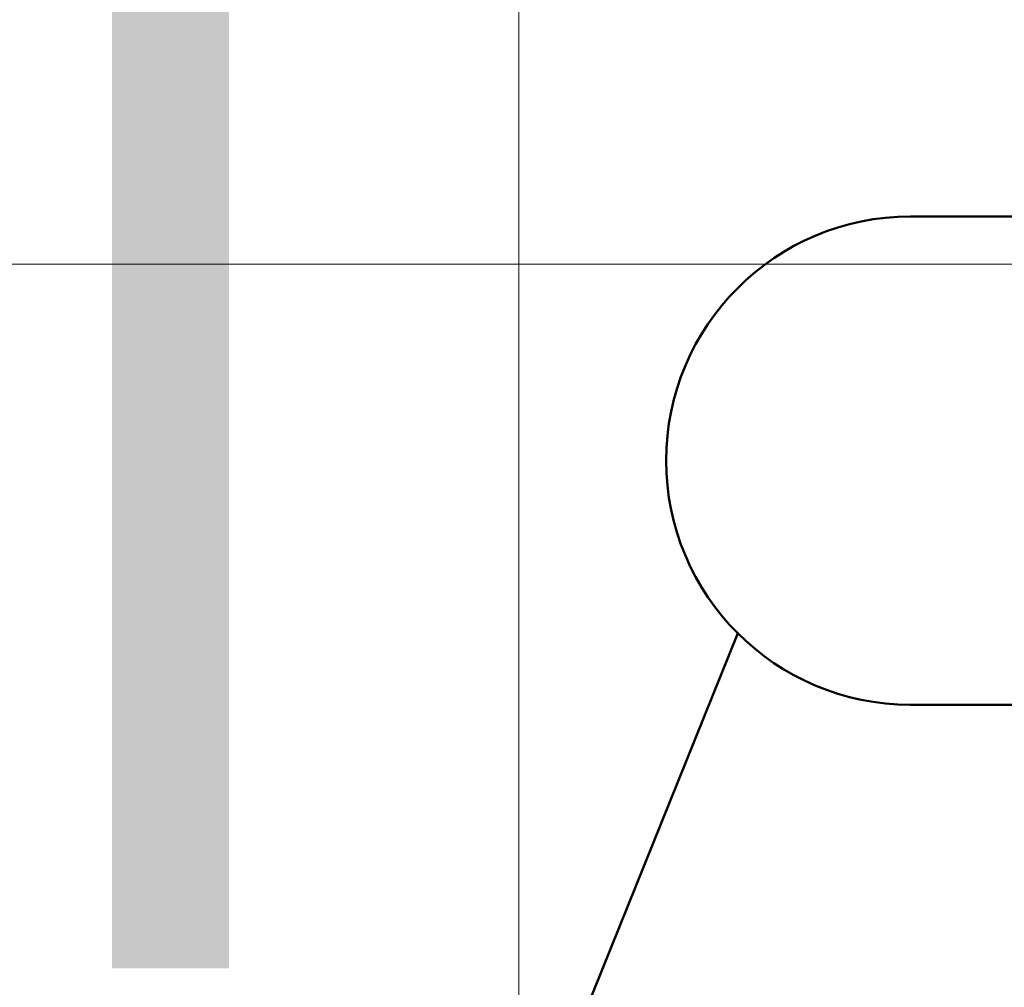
# Model space of a CAD drawing. Extents: x -620 to 300, y 62 to 1112.
# Tile 45 of 226: x -434 to -429, y 224 to 229. Entities that reach past the tile are written whole.
import ezdxf

# ---------------------------------------------------------------- set-up
doc = ezdxf.new("R2010")
doc.units = 0
doc.layers.get('0').update_dxf_attribs({"lineweight": 13})
doc.layers.add('00_E_ST_Handlaufleuchte_Leerrohre_Terrasse', color=6, linetype='Continuous', lineweight=25, true_color=0xff00ff)
doc.layers.add('60- 61 allgemeine Ausstattung- 4 Terrassen', color=9, linetype='Continuous', lineweight=9, true_color=0x808080)
doc.layers.add('ConnectionPoints', color=7, linetype='Continuous', lineweight=50)

# ---------------------------------------------------------------- blocks, each defined once
blk = doc.blocks.new('Referenz-A06CPVSGL0')
at = {"layer": '60- 61 allgemeine Ausstattung- 4 Terrassen', "color": 0}
for p, q in [((-431.6388, 211.6534), (-431.6388, 372.5134)), ((-443.6388, 227.8534), (-138.1585, 227.8534))]:
    blk.add_line(p, q, dxfattribs=at)
blk = doc.blocks.new('Polylinie-A06CPVWKL0')
at = {"color": 0, "linetype": 'ByBlock', "lineweight": -2, "ltscale": 0.25}
blk.add_solid([(-433.1209, 224.247), (-433.7209, 224.247), (-433.1209, 361.7582), (-433.7209, 361.5096)], dxfattribs=at)
blk = doc.blocks.new('Bauteilbeschriftung-A06CPVYOL0')
at = {"color": 0, "lineweight": -2}
for p, q in [((-429.6339, 228.0967), (-412.8827, 228.0967)), ((-412.8827, 225.5967), (-429.6339, 225.5967))]:
    blk.add_line(p, q, dxfattribs=at)
at = {"color": 0, "linetype": 'ByBlock', "lineweight": -2, "ltscale": 0.5}
blk.add_line((-430.5178, 225.9628), (-431.5982, 223.2796), dxfattribs=at)
at = {"color": 0, "lineweight": -2}
for major_axis in [(0, 1.25), (-1.25, 0)]:
    blk.add_ellipse((-429.6339, 226.8467), major_axis=major_axis, ratio=1, start_param=0, end_param=1.570796, dxfattribs=at)

msp = doc.modelspace()

# ---------------------------------------------------------------- block references
at = {"color": 8, "lineweight": 13, "ltscale": 0.13, "true_color": 0x808080}
msp.add_blockref('Referenz-A06CPVSGL0', (0, 0), dxfattribs=at)
at = {"layer": '00_E_ST_Handlaufleuchte_Leerrohre_Terrasse', "color": 6, "ltscale": 0.25, "true_color": 0xff00ff}
msp.add_blockref('Polylinie-A06CPVWKL0', (0, 0), dxfattribs=at)
at = {"layer": 'ConnectionPoints', "ltscale": 0.5}
msp.add_blockref('Bauteilbeschriftung-A06CPVYOL0', (0, 0), dxfattribs=at)

doc.saveas('drawing.dxf')
